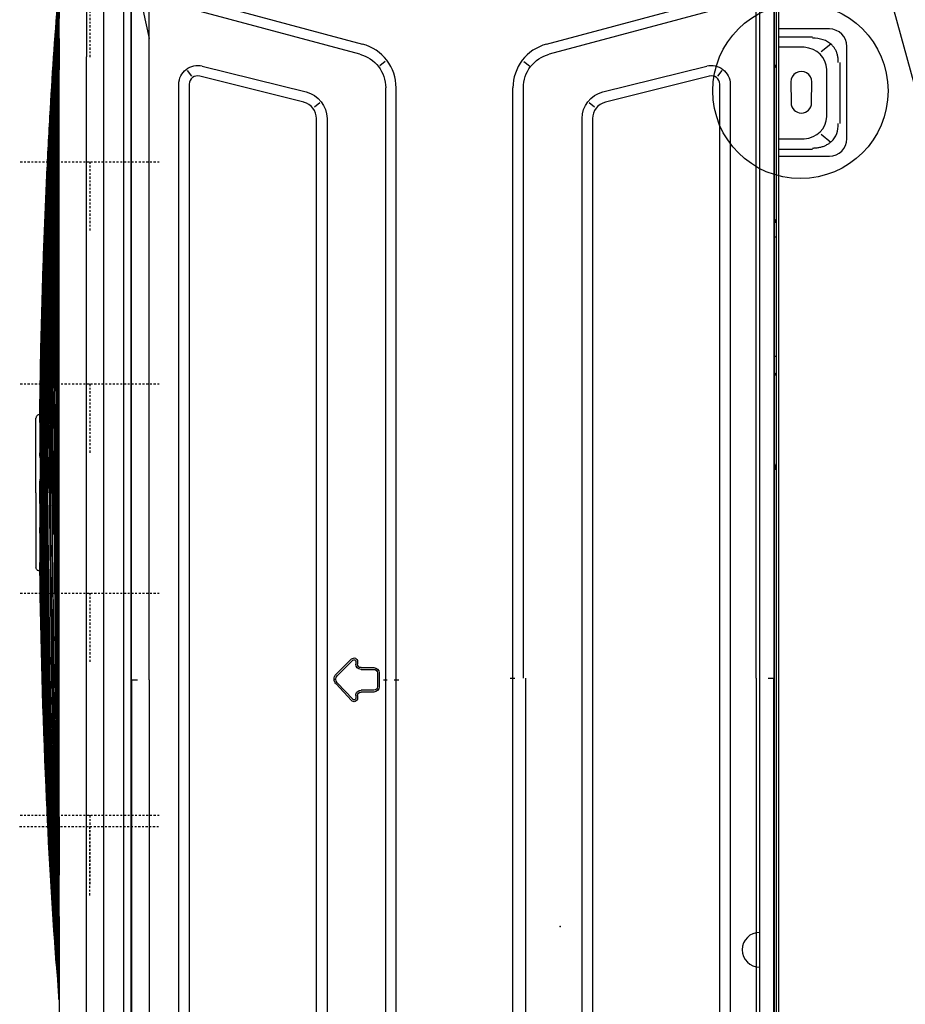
# Model space of a CAD drawing. Header units: centimetres. Extents: x 8435 to 34224, y 15581 to 23928.
# Tile 250 of 256: x 24827 to 24878, y 19520 to 19576. Entities that reach past the tile are written whole.
import ezdxf
from ezdxf import colors
from ezdxf.entities.mleader import LeaderData, LeaderLine
from ezdxf.math import Vec2, Vec3

# ---------------------------------------------------------------- set-up
doc = ezdxf.new("R2010")
doc.units = ezdxf.units.CM
doc.header["$LTSCALE"] = 0.2
doc.linetypes.add('CENTER', pattern=[2, 1.25, -0.25, 0.25, -0.25])
doc.layers.add('2DH_PLS_kan', color=32, linetype='Continuous', lineweight=30)
doc.layers.add('_ET_OPIS', color=7, linetype='Continuous', lineweight=20)
doc.styles.add('SIMPLEX', font='simplex.shx', dxfattribs={"height": 12})

# ---------------------------------------------------------------- blocks, each defined once
blk = doc.blocks.new('A$C557f46fc')
at = {"linetype": 'Continuous'}
for p, q in [((69.53, 130.64), (58.93, 130.64)), ((60.78, 129.84), (67.79, 129.84)), ((56.93, 128.64), (56.93, 122.81)), ((58.66, 128.79), (59.55, 127.7)), ((66.97, 128.36), (61.6, 128.36)), ((69.02, 127.7), (69.91, 128.79)), ((71.53, 122.81), (71.53, 128.64)), ((57.82, 122.8), (57.82, 126.69)), ((65.41, 126.6), (63.01, 126.62)), ((70.75, 126.69), (70.75, 122.8)), ((59.01, 125.74), (59.01, 122.81)), ((69.55, 122.81), (69.55, 125.74)), ((63.01, 124.22), (65.41, 124.23)), ((221.6, 122.34), (41.44, 122.34)), ((47.89, 122.81), (186.89, 122.81)), ((47.98, 122.26), (131.42, 122.26)), ((48.76, 122.51), (186.59, 122.51)), ((80.77, 122.34), (80.77, 122.51)), ((94.49, 122.34), (94.49, 122.51)), ((131.42, 121.6), (131.42, 122.27)), ((215.06, 122.26), (131.42, 122.26)), ((63.27, 117.25), (199.76, 117.25)), ((62.34, 115.82), (61.71, 116.32)), ((199.76, 116.05), (63.27, 116.05)), ((58.67, 96.18), (53.65, 114.91)), ((54.81, 115.22), (59.83, 96.49)), ((64.15, 102.65), (61.18, 114.57)), ((62.34, 114.86), (65.32, 102.94)), ((65.38, 101.06), (65.88, 101.69)), ((67.22, 101.45), (195.82, 101.45)), ((195.82, 100.25), (67.22, 100.25)), ((60.66, 93.57), (61.15, 94.21)), ((131.42, 93.52), (63.69, 93.52)), ((131.42, 93.77), (199.35, 93.77)), ((131.42, 92.32), (63.69, 92.32)), ((131.42, 92.01), (131.42, 92.55)), ((199.35, 92.32), (131.42, 92.32)), ((131.62, 78.7), (131.62, 79.24)), ((131.62, 78.92), (63.69, 78.92)), ((199.35, 78.92), (131.62, 78.92)), ((60.66, 77.67), (61.15, 77.04)), ((131.62, 77.72), (63.69, 77.72)), ((130.82, 76.97), (132.42, 76.97)), ((131.62, 77.47), (131.62, 77.9)), ((199.35, 77.72), (131.62, 77.72)), ((130.22, 74.89), (130.22, 76.37)), ((130.42, 74.89), (130.42, 76.37)), ((130.44, 76.76), (130.45, 76.75)), ((130.82, 76.77), (132.42, 76.77)), ((132.79, 76.75), (132.8, 76.76)), ((132.82, 76.37), (132.82, 74.89)), ((133.02, 76.37), (133.02, 74.89)), ((53.65, 56.34), (58.67, 75.07)), ((59.83, 74.76), (54.81, 56.03)), ((130.98, 72.04), (129.23, 73.81)), ((131.12, 72.18), (129.37, 73.95)), ((129.51, 74.49), (129.82, 74.49)), ((129.51, 74.29), (129.82, 74.29)), ((130.14, 74.57), (130.15, 74.56)), ((133.86, 73.95), (131.96, 72.16)), ((134, 73.8), (132.09, 72.02)), ((133.09, 74.56), (133.09, 74.57)), ((133.42, 74.49), (133.73, 74.49)), ((133.42, 74.29), (133.73, 74.29)), ((134.04, 74.22), (134.03, 74.21)), ((131.53, 71.86), (131.53, 71.87)), ((65.88, 69.55), (65.38, 70.18)), ((67.22, 70.99), (195.82, 70.99)), ((195.82, 69.79), (67.22, 69.79)), ((61.18, 56.67), (64.15, 68.6)), ((65.32, 68.31), (62.34, 56.38)), ((61.71, 54.93), (62.34, 55.42)), ((63.27, 55.19), (199.76, 55.19)), ((199.76, 53.99), (63.27, 53.99)), ((51.76, 49.23), (58.01, 50.58)), ((173.37, 47.68), (49.12, 47.68)), ((51.27, 48.49), (211.77, 48.49)), ((131.62, 48.57), (54.57, 48.57)), ((131.62, 48.57), (208.52, 48.57)), ((173.67, 45.38), (48.05, 45.38)), ((49.93, 43.38), (60.14, 43.38)), ((160.16, 43.38), (60.14, 43.38)), ((170.38, 43.38), (160.16, 43.38)), ((60.14, 40.26), (50.52, 40.26)), ((56.71, 40.26), (56.71, 40.26)), ((160.16, 40.26), (60.14, 40.26)), ((110.15, 40.06), (110.15, 40.06)), ((160.16, 40.26), (169.79, 40.26)), ((163.59, 40.26), (163.59, 40.26))]:
    blk.add_line(p, q, dxfattribs=at)
at = {"linetype": 'CENTER'}
for p, q in [((72.16, 35.78), (72.16, 51.78)), ((97.66, 35.78), (97.66, 51.78)), ((121.66, 35.78), (121.66, 51.78)), ((147.16, 35.78), (147.16, 51.78)), ((148.46, 35.72), (148.46, 51.72)), ((52.26, 43.78), (60.26, 43.78)), ((72.16, 43.78), (80.16, 43.78)), ((97.66, 43.78), (105.66, 43.78)), ((121.66, 43.78), (129.66, 43.78)), ((147.16, 43.78), (155.16, 43.78)), ((148.46, 43.72), (156.46, 43.72))]:
    blk.add_line(p, q, dxfattribs=at)
at = {"linetype": 'Continuous'}
blk.add_circle((64.04, 125.31), 10.06, dxfattribs=at)
for centre, radius, start, end in [((58.93, 128.64), 2, 90, 180), ((69.53, 128.64), 2, 0, 90), ((63, 125.42), 1.2, 89.6384, 270.3616), ((65.4, 125.42), 1.18, 270.3616, 89.6384), ((63.27, 115.09), 0.96, 90, 194.0167), ((67.22, 103.41), 1.96, 194.0166, 270), ((63.69, 97.52), 5.2, 195, 270), ((63.69, 73.72), 5.2, 90, 165), ((67.22, 67.83), 1.96, 90, 165.9834), ((63.27, 56.15), 0.96, 165.9833, 270)]:
    blk.add_arc(centre, radius, start, end, dxfattribs=at)
at = {"linetype": 'Continuous', "extrusion": (0, 0, -1)}
for centre, radius, start, end in [((-63.27, 115.09), 2.16, 345.9834, 90), ((-67.22, 103.41), 3.16, 270, 345.9834), ((-63.69, 97.52), 4, 270, 345), ((-63.69, 73.72), 4, 15, 90), ((-130.82, 76.37), 0.6, 0, 90), ((-132.42, 76.37), 0.6, 90, 180), ((-130.82, 76.37), 0.4, 0, 90), ((-132.42, 76.37), 0.4, 90, 180), ((-129.82, 74.89), 0.4, 180, 270), ((-129.82, 74.89), 0.6, 180, 270), ((-133.42, 74.89), 0.6, 270, 0), ((-133.42, 74.89), 0.4, 270, 0), ((-129.51, 74.09), 0.4, 315.3579, 90), ((-129.51, 74.09), 0.2, 315.3579, 90), ((-133.73, 74.09), 0.4, 90, 226.9465), ((-133.73, 74.09), 0.2, 90, 226.9465), ((-131.55, 72.6), 0.8, 226.9465, 315.3579), ((-131.55, 72.6), 0.6, 226.9465, 315.3579), ((-67.22, 67.83), 3.16, 14.0166, 90), ((-63.27, 56.15), 2.16, 270, 14.0166)]:
    blk.add_arc(centre, radius, start, end, dxfattribs=at)
at = {"linetype": 'Continuous'}
for centre, major_axis, ratio, start_param, end_param in [((62.59, 124.62), (2.54, -3.14), 0.803018, 2.633487, 3.831894), ((65.98, 124.62), (-2.54, -3.14), 0.803018, 2.451291, 3.649699), ((78.76, 121.81), (0, 0.7), 0.690452, 6.119579, 6.283185), ((106.82, 121.61), (2.17, 0), 0.414214, 1.241354, 1.558544)]:
    blk.add_ellipse(centre, major_axis=major_axis, ratio=ratio, start_param=start_param, end_param=end_param, dxfattribs=at)
for points, knots in [([(60.78, 129.66), (60.64, 129.66), (60.38, 129.66), (59.99, 129.59), (59.62, 129.48), (59.29, 129.32), (58.99, 129.12), (58.54, 128.71), (58.05, 127.9), (58.01, 127.11), (57.98, 126.69)], [0, 0, 0, 0, 0.088396, 0.173346, 0.25543, 0.335293, 0.413632, 0.491185, 0.72797, 1, 1, 1, 1]), ([(70.59, 126.69), (70.59, 126.83), (70.59, 127.12), (70.52, 127.54), (70.41, 127.93), (70.26, 128.28), (70.07, 128.59), (69.69, 129.06), (68.94, 129.58), (68.18, 129.64), (67.79, 129.66)], [0, 0, 0, 0, 0.095854, 0.186885, 0.2735, 0.35617, 0.435439, 0.51192, 0.746033, 1, 1, 1, 1]), ([(61.04, 122.35), (61.07, 122.38), (61.17, 122.47), (61.28, 122.49), (61.36, 122.51)], [0, 0, 0, 0, 0.322756, 1, 1, 1, 1]), ([(61.36, 122.51), (61.35, 122.5), (61.34, 122.49), (61.33, 122.44), (61.32, 122.39), (61.32, 122.36), (61.32, 122.35)], [0, 0, 0, 0, 0.364896, 0.677617, 0.93837, 1, 1, 1, 1]), ([(78.92, 122.35), (78.92, 122.35), (78.92, 122.36), (78.92, 122.4), (78.91, 122.44), (78.88, 122.47), (78.87, 122.49), (78.84, 122.49), (78.84, 122.5), (78.83, 122.5)], [0, 0, 0, 0, 0.074579, 0.074579, 0.595541, 0.595541, 0.936378, 0.936378, 1, 1, 1, 1]), ([(78.84, 122.5), (78.9, 122.48), (79.05, 122.45), (79.17, 122.34), (79.23, 122.28)], [0, 0, 0, 0, 0.419101, 1, 1, 1, 1]), ([(96.3, 122.28), (96.35, 122.33), (96.44, 122.41), (96.58, 122.47), (96.67, 122.49), (96.71, 122.5)], [0, 0, 0, 0, 0.405811, 0.73919, 1, 1, 1, 1]), ([(96.71, 122.5), (96.68, 122.49), (96.67, 122.48), (96.64, 122.45), (96.63, 122.43), (96.62, 122.38), (96.62, 122.36), (96.62, 122.34)], [0, 0, 0, 0, 0.330097, 0.330097, 0.779008, 0.779008, 1, 1, 1, 1]), ([(110.15, 38.83), (100.35, 38.91), (90.55, 39.07), (71.16, 39.54), (61.57, 39.85), (51.99, 40.26)], [0, 0, 0, 0, 0.505409, 0.505409, 1, 1, 1, 1]), ([(110.15, 38.3), (100.35, 38.38), (90.54, 38.59), (71.15, 39.23), (61.57, 39.66), (51.99, 40.25)], [0, 0, 0, 0, 0.505401, 0.505401, 1, 1, 1, 1]), ([(51.99, 40.25), (61.57, 39.66), (71.15, 39.23), (90.54, 38.59), (100.35, 38.39), (110.15, 38.3)], [0, 0, 0, 0, 0.494599, 0.494599, 1, 1, 1, 1]), ([(110.15, 38.36), (100.35, 38.45), (90.54, 38.65), (71.16, 39.27), (61.57, 39.68), (51.99, 40.25)], [0, 0, 0, 0, 0.505401, 0.505401, 1, 1, 1, 1]), ([(51.99, 40.25), (61.57, 39.68), (71.16, 39.27), (90.55, 38.65), (100.35, 38.45), (110.15, 38.36)], [0, 0, 0, 0, 0.494599, 0.494599, 1, 1, 1, 1]), ([(110.15, 38.11), (100.35, 38.18), (90.54, 38.39), (71.15, 39.09), (61.56, 39.57), (51.99, 40.24)], [0, 0, 0, 0, 0.505401, 0.505401, 1, 1, 1, 1]), ([(110.15, 38.15), (100.35, 38.22), (90.54, 38.43), (71.15, 39.12), (61.57, 39.59), (51.99, 40.24)], [0, 0, 0, 0, 0.505401, 0.505401, 1, 1, 1, 1]), ([(110.15, 38.19), (100.35, 38.27), (90.54, 38.48), (71.15, 39.15), (61.57, 39.61), (51.99, 40.24)], [0, 0, 0, 0, 0.505401, 0.505401, 1, 1, 1, 1]), ([(110.15, 38.24), (100.35, 38.32), (90.54, 38.53), (71.15, 39.19), (61.57, 39.64), (51.99, 40.24)], [0, 0, 0, 0, 0.505401, 0.505401, 1, 1, 1, 1]), ([(110.15, 38.57), (100.35, 38.66), (90.55, 38.84), (71.16, 39.4), (61.58, 39.76), (52, 40.25)], [0, 0, 0, 0, 0.505465, 0.505465, 1, 1, 1, 1]), ([(52.01, 40.25), (61.59, 39.79), (71.17, 39.45), (90.55, 38.92), (100.35, 38.74), (110.15, 38.65)], [0, 0, 0, 0, 0.494375, 0.494375, 1, 1, 1, 1]), ([(95.46, 38.93), (90.56, 39.01), (85.65, 39.12), (71.2, 39.49), (61.66, 39.82), (52.12, 40.25)], [0, 0, 0, 0, 0.339395, 0.339395, 1, 1, 1, 1]), ([(110.15, 39.13), (100.35, 39.2), (90.55, 39.33), (71.21, 39.7), (61.68, 39.94), (52.14, 40.26)], [0, 0, 0, 0, 0.50677, 0.50677, 1, 1, 1, 1]), ([(110.15, 39.23), (100.35, 39.3), (90.55, 39.42), (71.21, 39.75), (61.68, 39.97), (52.14, 40.26)], [0, 0, 0, 0, 0.506778, 0.506778, 1, 1, 1, 1]), ([(52.18, 40.26), (61.71, 39.97), (71.23, 39.76), (90.55, 39.42), (100.35, 39.3), (110.15, 39.24)], [0, 0, 0, 0, 0.492868, 0.492868, 1, 1, 1, 1]), ([(110.15, 38.65), (100.35, 38.74), (90.55, 38.92), (71.24, 39.44), (61.73, 39.78), (52.23, 40.24)], [0, 0, 0, 0, 0.507485, 0.507485, 1, 1, 1, 1]), ([(110.15, 38.92), (100.35, 39), (90.55, 39.15), (71.25, 39.59), (61.75, 39.87), (52.26, 40.25)], [0, 0, 0, 0, 0.507767, 0.507767, 1, 1, 1, 1]), ([(52.26, 40.25), (61.75, 39.88), (71.25, 39.59), (90.55, 39.16), (100.35, 39.01), (110.15, 38.93)], [0, 0, 0, 0, 0.492233, 0.492233, 1, 1, 1, 1]), ([(52.26, 40.24), (61.75, 39.84), (71.25, 39.54), (90.55, 39.08), (100.35, 38.92), (110.15, 38.83)], [0, 0, 0, 0, 0.492233, 0.492233, 1, 1, 1, 1]), ([(110.15, 39.45), (104.49, 39.48), (98.82, 39.53), (87.49, 39.65), (81.82, 39.72), (70.49, 39.89), (64.83, 39.99), (56.89, 40.15), (54.63, 40.2), (52.36, 40.26)], [0, 0, 0, 0, 0.294057, 0.294057, 0.58814, 0.58814, 0.882227, 0.882227, 1, 1, 1, 1]), ([(52.44, 40.26), (57.52, 40.14), (62.6, 40.03), (73.19, 39.85), (78.7, 39.76), (89.72, 39.62), (95.23, 39.57), (103.88, 39.5), (107.01, 39.48), (110.15, 39.46)], [0, 0, 0, 0, 0.264103, 0.264103, 0.550513, 0.550513, 0.836923, 0.836923, 1, 1, 1, 1]), ([(101.18, 38.03), (99.27, 38.06), (94.92, 38.12), (88.11, 38.29), (80.77, 38.53), (73.44, 38.84), (64.06, 39.34), (57.14, 39.82), (52.67, 40.18)], [0, 0, 0, 0, 0.11788, 0.269085, 0.420289, 0.571494, 0.722699, 1, 1, 1, 1]), ([(65.41, 40.11), (62.64, 40.14), (59.87, 40.17), (55.73, 40.22), (54.36, 40.24), (53, 40.26)], [0, 0, 0, 0, 0.669634, 0.669634, 1, 1, 1, 1]), ([(53.22, 40.25), (59.29, 40.18), (65.36, 40.11), (74.81, 40.02), (78.19, 39.99), (88.33, 39.91), (95.09, 39.87), (104.62, 39.83), (107.38, 39.82), (110.15, 39.81)], [0, 0, 0, 0, 0.319801, 0.319801, 0.497905, 0.497905, 0.854114, 0.854114, 1, 1, 1, 1]), ([(110.15, 39.92), (104.51, 39.94), (98.86, 39.96), (90.4, 39.99), (87.57, 40.01), (79.11, 40.05), (73.46, 40.09), (63.1, 40.17), (58.38, 40.21), (53.66, 40.26)], [0, 0, 0, 0, 0.299747, 0.299747, 0.449624, 0.449624, 0.749381, 0.749381, 1, 1, 1, 1]), ([(53.66, 40.26), (58.15, 40.21), (62.65, 40.17), (69.8, 40.12), (72.47, 40.1), (80.46, 40.05), (85.79, 40.02), (96.45, 39.97), (101.78, 39.95), (108.12, 39.93), (109.14, 39.93), (110.15, 39.93)], [0, 0, 0, 0, 0.238571, 0.238571, 0.380065, 0.380065, 0.663055, 0.663055, 0.946044, 0.946044, 1, 1, 1, 1]), ([(110.15, 38.42), (100.35, 38.51), (90.55, 38.71), (71.93, 39.29), (63.12, 39.64), (54.32, 40.12)], [0, 0, 0, 0, 0.526489, 0.526489, 1, 1, 1, 1]), ([(101.39, 38.04), (93.05, 38.15), (84.7, 38.38), (69.7, 39.03), (63.05, 39.41), (56.4, 39.9)], [0, 0, 0, 0, 0.556048, 0.556048, 1, 1, 1, 1]), ([(57.04, 39.85), (63.48, 39.39), (69.92, 39.02), (84.71, 38.38), (93.06, 38.15), (101.42, 38.04)], [0, 0, 0, 0, 0.435984, 0.435984, 1, 1, 1, 1]), ([(57.32, 39.84), (63.79, 39.38), (70.26, 39.03), (85.2, 38.39), (93.67, 38.16), (102.14, 38.05)], [0, 0, 0, 0, 0.433408, 0.433408, 1, 1, 1, 1]), ([(102.1, 38.05), (93.63, 38.16), (85.17, 38.39), (70.3, 39.02), (63.89, 39.38), (57.48, 39.83)], [0, 0, 0, 0, 0.568697, 0.568697, 1, 1, 1, 1]), ([(58.04, 40.26), (63.53, 40.22), (69.02, 40.2), (76.46, 40.17), (78.4, 40.16), (84.24, 40.13), (88.14, 40.12), (95.92, 40.1), (99.82, 40.09), (105.86, 40.08), (108, 40.07), (110.15, 40.07)], [0, 0, 0, 0, 0.31601, 0.31601, 0.42808, 0.42808, 0.652219, 0.652219, 0.876357, 0.876357, 1, 1, 1, 1]), ([(59.38, 39.78), (66.5, 39.36), (73.62, 39.03), (90.54, 38.44), (100.35, 38.22), (110.15, 38.15)], [0, 0, 0, 0, 0.420951, 0.420951, 1, 1, 1, 1]), ([(60.61, 39.67), (67.31, 39.27), (74.03, 38.95), (90.54, 38.35), (100.35, 38.14), (110.15, 38.08)], [0, 0, 0, 0, 0.406561, 0.406561, 1, 1, 1, 1]), ([(60.77, 39.68), (67.42, 39.29), (74.08, 38.98), (90.54, 38.39), (100.35, 38.18), (110.15, 38.11)], [0, 0, 0, 0, 0.40464, 0.40464, 1, 1, 1, 1]), ([(110.15, 40.18), (100.32, 40.19), (90.49, 40.2), (75.85, 40.23), (71.05, 40.24), (66.26, 40.25)], [0, 0, 0, 0, 0.672022, 0.672022, 1, 1, 1, 1]), ([(110.15, 38.83), (119.95, 38.91), (129.76, 39.07), (149.14, 39.54), (158.73, 39.85), (168.32, 40.26)], [0, 0, 0, 0, 0.505409, 0.505409, 1, 1, 1, 1]), ([(110.15, 39.13), (119.95, 39.2), (129.75, 39.33), (149.11, 39.7), (158.67, 39.94), (168.23, 40.26)], [0, 0, 0, 0, 0.506209, 0.506209, 1, 1, 1, 1]), ([(110.15, 39.23), (119.95, 39.3), (129.75, 39.42), (149.11, 39.76), (158.67, 39.97), (168.23, 40.26)], [0, 0, 0, 0, 0.506209, 0.506209, 1, 1, 1, 1]), ([(110.15, 39.45), (115.82, 39.48), (121.48, 39.53), (132.81, 39.65), (138.48, 39.72), (149.81, 39.89), (155.48, 39.99), (163.41, 40.15), (165.68, 40.2), (167.95, 40.26)], [0, 0, 0, 0, 0.294057, 0.294057, 0.58814, 0.58814, 0.882227, 0.882227, 1, 1, 1, 1]), ([(167.87, 40.26), (162.79, 40.14), (157.71, 40.03), (147.12, 39.85), (141.61, 39.76), (130.59, 39.62), (125.08, 39.57), (116.43, 39.5), (113.29, 39.48), (110.15, 39.46)], [0, 0, 0, 0, 0.264103, 0.264103, 0.550513, 0.550513, 0.836923, 0.836923, 1, 1, 1, 1]), ([(110.15, 39.92), (115.8, 39.94), (121.44, 39.96), (129.91, 39.99), (132.73, 40.01), (141.2, 40.05), (146.84, 40.09), (157.2, 40.17), (161.91, 40.21), (166.63, 40.26)], [0, 0, 0, 0, 0.299848, 0.299848, 0.449777, 0.449777, 0.749636, 0.749636, 1, 1, 1, 1]), ([(166.64, 40.26), (162.15, 40.21), (157.66, 40.17), (150.5, 40.12), (147.84, 40.1), (139.84, 40.05), (134.52, 40.02), (123.86, 39.97), (118.53, 39.95), (112.18, 39.93), (111.17, 39.93), (110.15, 39.93)], [0, 0, 0, 0, 0.238571, 0.238571, 0.380065, 0.380065, 0.663055, 0.663055, 0.946044, 0.946044, 1, 1, 1, 1]), ([(162.26, 40.26), (156.77, 40.22), (151.28, 40.2), (143.85, 40.17), (141.9, 40.16), (136.06, 40.13), (132.17, 40.12), (124.38, 40.1), (120.49, 40.09), (114.45, 40.08), (112.3, 40.07), (110.15, 40.07)], [0, 0, 0, 0, 0.31601, 0.31601, 0.42808, 0.42808, 0.652219, 0.652219, 0.876357, 0.876357, 1, 1, 1, 1]), ([(110.15, 40.19), (110.15, 40.19), (110.15, 40.2), (110.15, 40.21), (110.15, 40.22), (110.15, 40.24), (110.15, 40.25), (110.15, 40.26)], [0, 0, 0, 0, 0.356764, 0.356764, 0.713527, 0.713527, 1, 1, 1, 1]), ([(110.15, 38.3), (119.96, 38.38), (129.76, 38.59), (149.15, 39.23), (158.74, 39.66), (168.31, 40.25)], [0, 0, 0, 0, 0.505401, 0.505401, 1, 1, 1, 1]), ([(168.31, 40.25), (158.74, 39.66), (149.15, 39.23), (129.76, 38.59), (119.96, 38.39), (110.15, 38.3)], [0, 0, 0, 0, 0.494599, 0.494599, 1, 1, 1, 1]), ([(110.15, 38.36), (119.96, 38.45), (129.76, 38.65), (149.15, 39.27), (158.74, 39.68), (168.32, 40.25)], [0, 0, 0, 0, 0.505401, 0.505401, 1, 1, 1, 1]), ([(168.32, 40.25), (158.74, 39.68), (149.15, 39.27), (129.76, 38.65), (119.96, 38.45), (110.15, 38.36)], [0, 0, 0, 0, 0.494599, 0.494599, 1, 1, 1, 1]), ([(110.15, 38.42), (119.96, 38.51), (129.76, 38.71), (149.15, 39.31), (158.74, 39.71), (168.32, 40.25)], [0, 0, 0, 0, 0.505401, 0.505401, 1, 1, 1, 1]), ([(168.32, 40.25), (158.74, 39.71), (149.15, 39.31), (129.76, 38.71), (119.96, 38.52), (110.15, 38.42)], [0, 0, 0, 0, 0.494599, 0.494599, 1, 1, 1, 1]), ([(110.15, 38.57), (119.96, 38.66), (129.76, 38.84), (149.14, 39.4), (158.73, 39.76), (168.31, 40.25)], [0, 0, 0, 0, 0.505465, 0.505465, 1, 1, 1, 1]), ([(168.29, 40.25), (158.72, 39.79), (149.14, 39.45), (129.76, 38.92), (119.96, 38.74), (110.15, 38.65)], [0, 0, 0, 0, 0.494375, 0.494375, 1, 1, 1, 1]), ([(110.15, 38.74), (119.95, 38.82), (129.76, 38.99), (149.1, 39.49), (158.64, 39.82), (168.18, 40.25)], [0, 0, 0, 0, 0.506586, 0.506586, 1, 1, 1, 1]), ([(110.15, 38.92), (119.95, 39), (129.75, 39.15), (149.05, 39.59), (158.55, 39.87), (168.05, 40.25)], [0, 0, 0, 0, 0.507767, 0.507767, 1, 1, 1, 1]), ([(168.05, 40.25), (158.55, 39.88), (149.05, 39.59), (129.75, 39.16), (119.95, 39.01), (110.15, 38.93)], [0, 0, 0, 0, 0.492233, 0.492233, 1, 1, 1, 1]), ([(167.08, 40.25), (161.01, 40.18), (154.94, 40.11), (145.5, 40.02), (142.12, 39.99), (131.98, 39.91), (125.22, 39.87), (115.69, 39.83), (112.92, 39.82), (110.15, 39.81)], [0, 0, 0, 0, 0.319801, 0.319801, 0.497905, 0.497905, 0.854114, 0.854114, 1, 1, 1, 1]), ([(110.15, 40.18), (119.99, 40.19), (129.82, 40.2), (144.45, 40.23), (149.25, 40.24), (154.05, 40.25)], [0, 0, 0, 0, 0.672022, 0.672022, 1, 1, 1, 1]), ([(110.15, 38.11), (119.96, 38.18), (129.76, 38.39), (149.15, 39.09), (158.74, 39.57), (168.31, 40.24)], [0, 0, 0, 0, 0.505401, 0.505401, 1, 1, 1, 1]), ([(110.15, 38.15), (119.96, 38.22), (129.76, 38.43), (149.15, 39.12), (158.74, 39.59), (168.31, 40.24)], [0, 0, 0, 0, 0.505401, 0.505401, 1, 1, 1, 1]), ([(110.15, 38.19), (119.96, 38.27), (129.76, 38.48), (149.15, 39.15), (158.74, 39.61), (168.31, 40.24)], [0, 0, 0, 0, 0.505401, 0.505401, 1, 1, 1, 1]), ([(110.15, 38.24), (119.96, 38.32), (129.76, 38.53), (149.15, 39.19), (158.74, 39.64), (168.31, 40.24)], [0, 0, 0, 0, 0.505401, 0.505401, 1, 1, 1, 1]), ([(110.15, 38.65), (119.96, 38.74), (129.76, 38.92), (149.07, 39.44), (158.57, 39.78), (168.08, 40.24)], [0, 0, 0, 0, 0.507485, 0.507485, 1, 1, 1, 1]), ([(168.05, 40.24), (158.55, 39.84), (149.05, 39.54), (129.76, 39.08), (119.95, 38.92), (110.15, 38.83)], [0, 0, 0, 0, 0.492233, 0.492233, 1, 1, 1, 1]), ([(110.15, 40.07), (110.15, 40.07), (110.15, 40.07), (110.15, 40.09), (110.15, 40.09), (110.15, 40.12), (110.15, 40.13), (110.15, 40.16), (110.15, 40.17), (110.15, 40.19), (110.15, 40.2), (110.15, 40.2)], [0, 0, 0, 0, 0.231562, 0.231562, 0.463124, 0.463124, 0.694686, 0.694686, 0.926248, 0.926248, 1, 1, 1, 1]), ([(110.15, 40.06), (118.57, 40.08), (126.99, 40.1), (136.49, 40.13), (137.56, 40.14), (138.63, 40.14)], [0, 0, 0, 0, 0.886937, 0.886937, 1, 1, 1, 1]), ([(110.15, 39.93), (110.15, 39.93), (110.15, 39.93), (110.15, 39.95), (110.15, 39.95), (110.15, 39.97), (110.15, 39.99), (110.15, 40.01), (110.15, 40.03), (110.15, 40.05), (110.15, 40.06), (110.15, 40.06)], [0, 0, 0, 0, 0.231495, 0.231495, 0.46299, 0.46299, 0.694485, 0.694485, 0.925981, 0.925981, 1, 1, 1, 1]), ([(110.15, 39.81), (110.15, 39.81), (110.15, 39.81), (110.15, 39.83), (110.15, 39.83), (110.15, 39.85), (110.15, 39.87), (110.15, 39.9), (110.15, 39.91), (110.15, 39.93), (110.15, 39.94), (110.15, 39.94)], [0, 0, 0, 0, 0.231403, 0.231403, 0.462805, 0.462805, 0.694209, 0.694209, 0.925613, 0.925613, 1, 1, 1, 1]), ([(110.15, 38.49), (119.96, 38.58), (129.76, 38.78), (146.95, 39.29), (154.33, 39.56), (161.72, 39.92)], [0, 0, 0, 0, 0.570136, 0.570136, 1, 1, 1, 1]), ([(160.55, 39.86), (153.56, 39.54), (146.56, 39.28), (129.76, 38.78), (119.96, 38.59), (110.15, 38.5)], [0, 0, 0, 0, 0.416676, 0.416676, 1, 1, 1, 1]), ([(110.15, 39.69), (110.15, 39.69), (110.15, 39.69), (110.15, 39.71), (110.15, 39.72), (110.15, 39.74), (110.15, 39.75), (110.15, 39.78), (110.15, 39.79), (110.15, 39.81), (110.15, 39.82), (110.15, 39.82)], [0, 0, 0, 0, 0.231285, 0.231285, 0.46257, 0.46257, 0.693856, 0.693856, 0.925144, 0.925144, 1, 1, 1, 1]), ([(110.15, 39.57), (110.15, 39.57), (110.15, 39.58), (110.15, 39.59), (110.15, 39.6), (110.15, 39.62), (110.15, 39.63), (110.15, 39.66), (110.15, 39.68), (110.15, 39.7), (110.15, 39.7), (110.15, 39.71)], [0, 0, 0, 0, 0.231142, 0.231142, 0.462283, 0.462283, 0.693426, 0.693426, 0.924571, 0.924571, 1, 1, 1, 1]), ([(159.54, 39.68), (152.88, 39.29), (146.22, 38.98), (129.76, 38.39), (119.96, 38.18), (110.15, 38.11)], [0, 0, 0, 0, 0.40464, 0.40464, 1, 1, 1, 1]), ([(110.15, 39.46), (110.15, 39.46), (110.15, 39.46), (110.15, 39.48), (110.15, 39.48), (110.15, 39.5), (110.15, 39.52), (110.15, 39.54), (110.15, 39.56), (110.15, 39.58), (110.15, 39.59), (110.15, 39.59)], [0, 0, 0, 0, 0.230972, 0.230972, 0.461944, 0.461944, 0.692918, 0.692918, 0.923895, 0.923895, 1, 1, 1, 1]), ([(162.98, 39.84), (156.52, 39.38), (150.05, 39.03), (135.11, 38.39), (126.64, 38.16), (118.16, 38.05)], [0, 0, 0, 0, 0.433408, 0.433408, 1, 1, 1, 1]), ([(118.21, 38.05), (126.67, 38.16), (135.14, 38.39), (150.06, 39.03), (156.52, 39.38), (162.97, 39.84)], [0, 0, 0, 0, 0.566773, 0.566773, 1, 1, 1, 1]), ([(164.17, 39.92), (157.43, 39.42), (150.69, 39.04), (135.59, 38.38), (127.24, 38.15), (118.89, 38.04)], [0, 0, 0, 0, 0.447256, 0.447256, 1, 1, 1, 1]), ([(118.91, 38.04), (127.26, 38.15), (135.6, 38.38), (151.16, 39.06), (158.37, 39.47), (165.58, 40.02)], [0, 0, 0, 0, 0.536112, 0.536112, 1, 1, 1, 1]), ([(144.28, 38.74), (145.14, 38.77), (148.45, 38.93), (156.24, 39.34), (163.16, 39.82), (167.64, 40.18)], [0, 0, 0, 0, 0.110637, 0.424462, 1, 1, 1, 1]), ([(154.88, 40.11), (157.66, 40.14), (160.43, 40.17), (164.57, 40.22), (165.94, 40.24), (167.31, 40.26)], [0, 0, 0, 0, 0.670073, 0.670073, 1, 1, 1, 1]), ([(163.6, 40.26), (163.58, 40.26), (163.6, 40.26), (163.71, 40.26), (163.85, 40.26), (164.23, 40.26), (164.47, 40.26), (164.72, 40.26)], [0, 0, 0, 0, 0.244899, 0.244899, 0.62245, 0.62245, 1, 1, 1, 1]), ([(105.97, 38.05), (96.86, 38.14), (87.75, 38.36), (74.03, 38.91), (69.41, 39.13), (64.79, 39.39)], [0, 0, 0, 0, 0.663309, 0.663309, 1, 1, 1, 1]), ([(103.43, 38.06), (94.74, 38.15), (86.06, 38.38), (73.23, 38.92), (69.09, 39.12), (64.95, 39.36)], [0, 0, 0, 0, 0.676819, 0.676819, 1, 1, 1, 1]), ([(64.96, 39.31), (68.72, 39.09), (72.49, 38.89), (77.26, 38.68), (78.28, 38.64), (79.29, 38.6)], [0, 0, 0, 0, 0.788325, 0.788325, 1, 1, 1, 1]), ([(67.62, 39.21), (70.89, 39.04), (74.15, 38.88), (86.11, 38.38), (94.81, 38.15), (103.51, 38.06)], [0, 0, 0, 0, 0.273091, 0.273091, 1, 1, 1, 1]), ([(71.31, 39.07), (74.46, 38.92), (77.6, 38.79), (90.54, 38.31), (100.34, 38.1), (110.15, 38.05)], [0, 0, 0, 0, 0.242783, 0.242783, 1, 1, 1, 1]), ([(77.77, 38.93), (78.76, 38.89), (79.75, 38.86), (90.54, 38.48), (100.35, 38.27), (110.15, 38.19)], [0, 0, 0, 0, 0.091941, 0.091941, 1, 1, 1, 1]), ([(101.14, 38.14), (94.34, 38.24), (87.54, 38.42), (80.57, 38.68), (80.41, 38.68), (80.24, 38.69)], [0, 0, 0, 0, 0.976248, 0.976248, 1, 1, 1, 1]), ([(110.15, 39.35), (110.15, 39.35), (110.15, 39.35), (110.15, 39.36), (110.15, 39.37), (110.15, 39.39), (110.15, 39.4), (110.15, 39.43), (110.15, 39.45), (110.15, 39.47), (110.15, 39.47), (110.15, 39.48)], [0, 0, 0, 0, 0.230777, 0.230777, 0.461553, 0.461553, 0.692332, 0.692332, 0.923115, 0.923115, 1, 1, 1, 1]), ([(155.14, 39.46), (149.95, 39.19), (144.76, 38.97), (129.76, 38.44), (119.96, 38.22), (110.15, 38.15)], [0, 0, 0, 0, 0.346419, 0.346419, 1, 1, 1, 1]), ([(154.28, 39.44), (149.38, 39.2), (144.47, 38.99), (129.76, 38.48), (119.96, 38.27), (110.15, 38.19)], [0, 0, 0, 0, 0.333694, 0.333694, 1, 1, 1, 1]), ([(110.15, 39.13), (110.15, 39.13), (110.15, 39.13), (110.15, 39.15), (110.15, 39.15), (110.15, 39.17), (110.15, 39.19), (110.15, 39.2)], [0, 0, 0, 0, 0.343869, 0.343869, 0.687737, 0.687737, 1, 1, 1, 1]), ([(118.62, 38.16), (125.61, 38.27), (132.59, 38.45), (143.99, 38.87), (148.41, 39.06), (152.82, 39.29)], [0, 0, 0, 0, 0.612154, 0.612154, 1, 1, 1, 1]), ([(130.81, 38.39), (133.73, 38.47), (136.65, 38.56), (144.12, 38.84), (148.67, 39.04), (153.22, 39.28)], [0, 0, 0, 0, 0.390602, 0.390602, 1, 1, 1, 1]), ([(101.18, 37.98), (101.18, 37.96), (101.19, 37.93), (101.2, 37.86), (101.22, 37.82), (101.27, 37.74), (101.3, 37.71), (101.37, 37.65), (101.41, 37.63), (101.49, 37.6), (101.54, 37.59), (101.58, 37.59)], [0, 0, 0, 0, 0.120665, 0.120665, 0.340499, 0.340499, 0.560332, 0.560332, 0.780166, 0.780166, 1, 1, 1, 1]), ([(110.15, 37.59), (109.03, 37.59), (107.91, 37.59), (105.84, 37.59), (104.89, 37.59), (103.7, 37.59), (103.34, 37.59), (102.71, 37.59), (102.45, 37.59), (101.8, 37.59), (101.58, 37.59), (101.58, 37.59)], [0, 0, 0, 0, 0.25, 0.25, 0.5, 0.5, 0.625, 0.625, 0.75, 0.75, 1, 1, 1, 1]), ([(110.15, 37.59), (111.27, 37.59), (112.4, 37.59), (114.46, 37.59), (115.42, 37.59), (116.61, 37.59), (116.97, 37.59), (117.59, 37.59), (117.85, 37.59), (118.5, 37.59), (118.72, 37.59), (118.72, 37.59)], [0, 0, 0, 0, 0.25, 0.25, 0.5, 0.5, 0.625, 0.625, 0.75, 0.75, 1, 1, 1, 1]), ([(119.12, 37.98), (119.12, 37.96), (119.12, 37.93), (119.1, 37.86), (119.09, 37.82), (119.04, 37.74), (119.01, 37.71), (118.94, 37.65), (118.9, 37.63), (118.81, 37.6), (118.77, 37.59), (118.72, 37.59)], [0, 0, 0, 0, 0.120665, 0.120665, 0.340499, 0.340499, 0.560332, 0.560332, 0.780166, 0.780166, 1, 1, 1, 1])]:
    blk.add_open_spline(points, degree=3, knots=knots, dxfattribs=at)
for points, degree in [([(131.42, 120.25), (48.13, 120.25)], 1), ([(131.42, 120.25), (159.25, 120.25), (187.08, 120.25), (214.91, 120.25)], 3), ([(131.62, 50.58), (104.93, 50.58), (78.25, 50.58), (51.56, 50.58)], 3), ([(131.62, 50.58), (158.24, 50.58), (184.86, 50.58), (211.48, 50.58)], 3), ([(57.32, 39.86), (55.59, 39.98), (53.86, 40.1), (52.13, 40.23)], 3), ([(61.25, 39.63), (58.21, 39.81), (55.17, 40.01), (52.13, 40.23)], 3), ([(110.15, 39.34), (90.85, 39.46), (71.56, 39.74), (52.27, 40.26)], 3), ([(110.15, 39.68), (91.04, 39.76), (71.92, 39.94), (52.81, 40.26)], 3), ([(54.33, 40.12), (55.33, 40.07), (56.34, 40.01), (57.35, 39.96)], 3), ([(61.5, 40.24), (60.3, 40.24), (59.09, 40.25), (57.89, 40.26)], 3), ([(58.01, 39.8), (61.03, 39.59), (64.04, 39.41), (67.06, 39.24)], 3), ([(58.44, 39.78), (60.44, 39.65), (62.43, 39.53), (64.43, 39.41)], 3), ([(60.72, 39.65), (60.1, 39.69), (59.49, 39.72), (58.87, 39.76)], 3), ([(94.65, 39.61), (89.94, 39.66), (85.22, 39.72), (80.51, 39.8)], 3), ([(110.15, 40.06), (102.27, 40.08), (94.39, 40.1), (86.52, 40.12)], 3), ([(110.15, 39.8), (108.5, 39.81), (106.86, 39.81), (105.21, 39.82)], 3), ([(110.15, 39.57), (108.55, 39.58), (106.95, 39.58), (105.34, 39.59)], 3), ([(110.15, 39.68), (129.27, 39.76), (148.38, 39.94), (167.5, 40.26)], 3), ([(110.15, 40.19), (110.15, 40.19), (110.15, 40.19), (110.15, 40.18)], 3), ([(110.15, 40.07), (110.15, 40.07), (110.15, 40.07), (110.15, 40.06)], 3), ([(110.15, 39.93), (110.15, 39.93), (110.15, 39.92), (110.15, 39.92)], 3), ([(110.15, 39.8), (111.8, 39.81), (113.45, 39.81), (115.1, 39.82)], 3), ([(110.15, 39.81), (110.15, 39.81), (110.15, 39.81), (110.15, 39.8)], 3), ([(110.15, 39.69), (110.15, 39.69), (110.15, 39.69), (110.15, 39.68)], 3), ([(110.15, 39.57), (111.76, 39.58), (113.36, 39.58), (114.96, 39.59)], 3), ([(110.15, 39.57), (110.15, 39.57), (110.15, 39.57), (110.15, 39.57)], 3), ([(137.9, 39.85), (139.44, 39.87), (140.99, 39.89), (142.54, 39.91)], 3), ([(138.63, 39.78), (143.4, 39.85), (148.16, 39.94), (152.93, 40.03)], 3), ([(158.79, 40.24), (159.99, 40.24), (161.2, 40.25), (162.41, 40.26)], 3), ([(159.06, 39.63), (162.1, 39.81), (165.14, 40.01), (168.18, 40.23)], 3), ([(168.31, 40.24), (168.22, 40.23), (168.13, 40.23), (168.04, 40.22)], 3), ([(168.31, 40.24), (168.22, 40.24), (168.13, 40.23), (168.04, 40.22)], 3), ([(168.31, 40.24), (168.22, 40.24), (168.13, 40.23), (168.04, 40.22)], 3), ([(168.31, 40.24), (168.22, 40.24), (168.13, 40.23), (168.04, 40.23)], 3), ([(168.05, 40.23), (168.14, 40.24), (168.23, 40.24), (168.32, 40.25)], 3), ([(168.32, 40.25), (168.23, 40.24), (168.14, 40.24), (168.05, 40.23)], 3), ([(168.31, 40.25), (168.22, 40.25), (168.14, 40.24), (168.05, 40.24)], 3), ([(168.36, 40.24), (168.27, 40.23), (168.18, 40.23), (168.09, 40.22)], 3), ([(168.18, 40.25), (168.18, 40.25), (168.18, 40.25)], 2), ([(168.18, 40.23), (168.18, 40.23), (168.18, 40.23)], 2), ([(168.18, 40.23), (168.18, 40.23), (168.18, 40.23)], 2), ([(78.16, 38.77), (74.47, 38.92), (70.78, 39.09), (67.09, 39.28)], 3), ([(74.1, 38.97), (71.82, 39.07), (69.54, 39.18), (67.26, 39.3)], 3), ([(100.45, 38.18), (93.89, 38.29), (87.34, 38.46), (80.78, 38.7)], 3), ([(91.72, 38.85), (97.86, 38.72), (104.01, 38.63), (110.15, 38.57)], 3), ([(94.3, 38.66), (99.58, 38.55), (104.87, 38.47), (110.15, 38.42)], 3), ([(99.83, 38.63), (103.27, 38.57), (106.71, 38.53), (110.15, 38.5)], 3), ([(110.15, 38.74), (108.79, 38.75), (107.42, 38.76), (106.06, 38.78)], 3), ([(110.15, 38.49), (109.95, 38.49), (109.75, 38.5), (109.54, 38.5)], 3), ([(110.15, 39.46), (110.15, 39.46), (110.15, 39.46), (110.15, 39.45)], 3), ([(110.15, 39.35), (110.15, 39.34), (110.15, 39.34), (110.15, 39.34)], 3), ([(110.15, 39.03), (110.15, 39.02), (110.15, 39.02), (110.15, 39.02)], 3), ([(110.15, 38.93), (110.15, 38.93), (110.15, 38.92), (110.15, 38.92)], 3), ([(110.15, 38.83), (110.15, 38.83), (110.15, 38.83), (110.15, 38.83)], 3), ([(123.26, 38.75), (118.89, 38.67), (114.52, 38.61), (110.15, 38.57)], 3), ([(110.15, 38.74), (110.15, 38.74), (110.15, 38.74), (110.15, 38.74)], 3), ([(110.15, 38.65), (110.15, 38.65), (110.15, 38.65), (110.15, 38.65)], 3), ([(110.15, 38.57), (110.15, 38.57), (110.15, 38.57), (110.15, 38.57)], 3), ([(110.15, 38.5), (110.15, 38.49), (110.15, 38.49), (110.15, 38.49)], 3), ([(110.15, 38.42), (110.15, 38.42), (110.15, 38.42), (110.15, 38.42)], 3), ([(136.07, 38.52), (128.77, 38.27), (121.46, 38.12), (114.15, 38.05)], 3), ([(136.69, 38.51), (130.06, 38.28), (123.43, 38.13), (116.79, 38.06)], 3), ([(92.38, 38.28), (96.97, 38.17), (101.56, 38.09), (106.15, 38.05)], 3), ([(101.18, 38.03), (101.18, 37.98)], 1), ([(101.18, 38.03), (101.18, 38.03), (101.18, 38.03), (101.18, 38.03)], 3), ([(101.39, 38.04), (101.4, 38.04), (101.41, 38.04), (101.42, 38.04)], 3), ([(102.1, 38.05), (102.11, 38.05), (102.12, 38.05), (102.14, 38.05)], 3), ([(103.43, 38.06), (103.46, 38.06), (103.48, 38.06), (103.51, 38.06)], 3), ([(105.97, 38.05), (106.03, 38.05), (106.09, 38.05), (106.15, 38.05)], 3), ([(110.15, 38.05), (109.64, 38.05), (109.12, 38.05), (108.61, 38.06)], 3), ([(110.15, 38.07), (109.97, 38.08), (109.79, 38.08), (109.6, 38.08)], 3), ([(110.15, 38.36), (110.15, 38.36), (110.15, 38.36), (110.15, 38.36)], 3), ([(110.15, 38.3), (110.15, 38.3), (110.15, 38.3), (110.15, 38.3)], 3), ([(110.15, 38.24), (110.15, 38.24), (110.15, 38.24), (110.15, 38.24)], 3), ([(110.15, 38.19), (110.15, 38.19), (110.15, 38.19), (110.15, 38.19)], 3), ([(119.68, 38.18), (116.5, 38.13), (113.33, 38.1), (110.15, 38.08)], 3), ([(110.15, 38.15), (110.15, 38.15), (110.15, 38.15), (110.15, 38.15)], 3), ([(118.12, 38.13), (115.46, 38.09), (112.81, 38.06), (110.15, 38.05)], 3), ([(110.15, 38.11), (110.15, 38.11), (110.15, 38.11), (110.15, 38.11)], 3), ([(110.15, 38.05), (111.42, 38.05), (112.68, 38.06), (113.94, 38.08)], 3), ([(110.15, 38.08), (110.15, 38.08), (110.15, 38.07), (110.15, 38.07)], 3), ([(110.15, 38.07), (110.45, 38.08), (110.74, 38.08), (111.03, 38.08)], 3), ([(110.15, 38.05), (110.15, 38.05), (110.15, 38.05), (110.15, 38.05)], 3), ([(114.33, 38.05), (114.27, 38.05), (114.21, 38.05), (114.15, 38.05)], 3), ([(114.33, 38.05), (117.19, 38.08), (120.06, 38.12), (122.92, 38.17)], 3), ([(116.87, 38.06), (116.85, 38.06), (116.82, 38.06), (116.79, 38.06)], 3), ([(116.87, 38.06), (119.55, 38.09), (122.23, 38.13), (124.91, 38.18)], 3), ([(118.21, 38.05), (118.19, 38.05), (118.18, 38.05), (118.16, 38.05)], 3), ([(118.91, 38.04), (118.9, 38.04), (118.9, 38.04), (118.89, 38.04)], 3), ([(119.12, 38.03), (119.75, 38.04), (120.38, 38.05), (121, 38.06)], 3), ([(119.12, 38.03), (119.12, 37.98)], 1), ([(119.12, 38.03), (119.12, 38.03), (119.12, 38.03), (119.12, 38.03)], 3), ([(119.2, 38.14), (122.3, 38.19), (125.41, 38.25), (128.51, 38.33)], 3)]:
    blk.add_open_spline(points, degree=degree, dxfattribs=at)
blk.add_rational_spline([(131.62, 48.56), (131.62, 48.57), (131.62, 49.23)], [1, 0.797789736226, 1], degree=2, dxfattribs=at)
blk.add_point((159.92, 97.76), dxfattribs=at)

msp = doc.modelspace()

# ---------------------------------------------------------------- linework, layer by layer
at = {"layer": '2DH_PLS_kan'}
msp.add_line((24869.767, 19467.66), (24869.767, 19600.021), dxfattribs=at)
msp.add_arc((24869.767, 19522.66), 1, 90, 270, dxfattribs=at)

# ---------------------------------------------------------------- block references
at = {"xscale": 0.5, "yscale": 0.5, "zscale": 0.5, "rotation": 270}
msp.add_blockref('A$C557f46fc', (24809.449, 19603.961), dxfattribs=at)

# ---------------------------------------------------------------- leaders
at = {"layer": '_ET_OPIS', "ltscale": 2}
ml = msp.add_multileader_mtext('Standard', dxfattribs=at)
ml.set_content('PRZEWÓD SKROPLIN\\PPVC20 - spadek 1% \\Psprowadzić na pozim terenu ', color=256, style='SIMPLEX')
ml.set_leader_properties()
ml.build(insert=Vec2(0, 0))
ml.multileader.update_dxf_attribs({"dogleg_length": 2, "arrow_head_size": 8})
ctx = ml.context
ctx.base_point, ctx.char_height, ctx.arrow_head_size, ctx.landing_gap_size, ctx.plane_origin = Vec3(24987.488, 19563.915), 8, 8, 1, Vec3(25724.251, 19675.14)
notes = []
notes.append((ctx, [(1, (1, 1, 0), (24985.488, 19563.915), (1, 0), 2, [(1, [(24907.468, 19467.194), (24870.767, 19601.021)], 0, [])])]))
ctx.mtext.insert, ctx.mtext.width, ctx.mtext.defined_height, ctx.mtext.flow_direction = Vec3(24988.488, 19569.248), 242.18914, 51.024, 5
for ctx, leaders in notes:
    for number, flags, end, landing, length, lines in leaders:
        leader = LeaderData()
        leader.index, (leader.has_last_leader_line, leader.has_dogleg_vector, leader.attachment_direction) = number, flags
        leader.last_leader_point, leader.dogleg_vector, leader.dogleg_length = Vec3(end), Vec3(landing), length
        for number, points, colour, breaks in lines:
            line = LeaderLine()
            line.index, line.vertices, line.color, line.breaks = number, Vec3.list(points), colors.encode_raw_color(colour), breaks
            leader.lines.append(line)
        ctx.leaders.append(leader)

doc.saveas('drawing.dxf')
